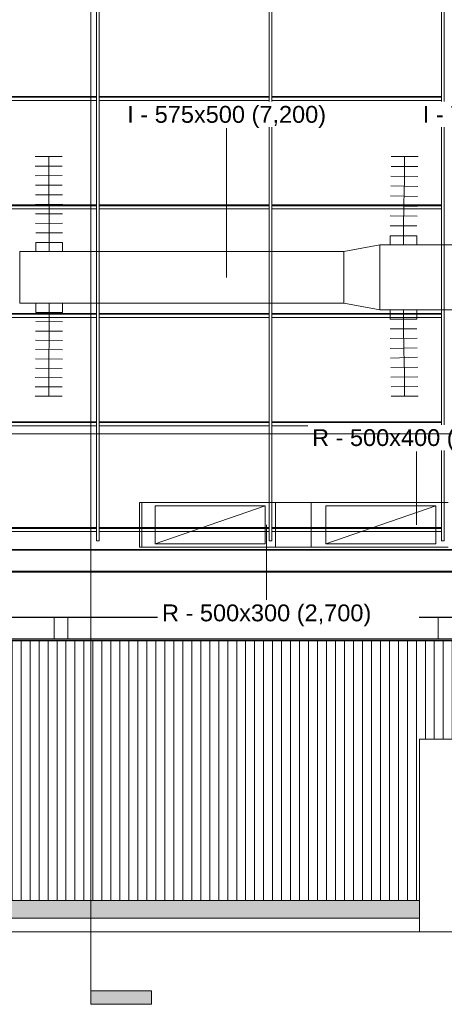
# Model space of a CAD drawing. Header units: metres. Extents: x 2.5 to 41.3, y -72.9 to -49.4.
# Tile 9 of 27: x 22.2 to 27, y -72.8 to -61.8. Entities that reach past the tile are written whole.
import ezdxf

# ---------------------------------------------------------------- set-up
doc = ezdxf.new("R2010")
doc.units = ezdxf.units.M
doc.linetypes.add('Centro', pattern=[0.03, 0.012, -0.006, 0.006, -0.006])
doc.linetypes.add('Oculto 1_5', pattern=[0.0022, 0.0015, -0.0007])
for name, color, linetype, lineweight in [('A-DETL', 7, 'Oculto 1_5', 18), ('A-GLAZ-CWMG', 7, 'Continuous', 18), ('A-ROOF', 7, 'Continuous', 18), ('A-ROOF-PATT', 7, 'Continuous', 18), ('A-WALL', 7, 'Continuous', 18), ('DUTOS', 7, 'Continuous', 18), ('FLEXIVEIS', 7, 'Continuous', 18), ('G-ANNO-SYMB', 7, 'Continuous', 9), ('M-HVAC-DUCT', 7, 'Continuous', 18), ('M-HVAC-DUCT-CNTR', 7, 'Centro', 18), ('S-BEAM', 7, 'Continuous', 18), ('S-COLS', 7, 'Continuous', 18)]:
    doc.layers.add(name, color=color, linetype=linetype, lineweight=lineweight)
doc.layers.add('M-HVAC-DUCT-IDEN', color=1, linetype='Continuous', lineweight=9, true_color=0xff0000)
doc.styles.add('Arial_1', font='arial.ttf', dxfattribs={"height": 0.1875})

# ---------------------------------------------------------------- blocks, each defined once
blk = doc.blocks.new('Paredes 15 - Paredes 6-6874455-LAJE TÉCNICA')
at = {"layer": 'A-WALL', "color": 253, "true_color": 0xaaaaaa}
for p, q in [((23.039, -67.94), (11.559, -67.94)), ((33.574, -67.94), (23.039, -67.94)), ((12.891, -68.442), (31.949, -68.442))]:
    blk.add_line(p, q, dxfattribs=at)
blk = doc.blocks.new('Montante retangular - U 90x35x5-8306109-LAJE TÉCNICA')
at = {"layer": 'A-GLAZ-CWMG', "color": 253, "true_color": 0xaaaaaa}
for p, q in [((21.193, -67.443), (23.084, -67.443)), ((23.084, -67.452), (21.193, -67.452)), ((21.193, -67.487), (23.084, -67.487)), ((23.114, -67.443), (25.004, -67.443)), ((25.004, -67.452), (23.114, -67.452)), ((23.114, -67.487), (25.004, -67.487)), ((25.034, -67.443), (26.925, -67.443)), ((26.925, -67.452), (25.034, -67.452)), ((25.034, -67.487), (26.925, -67.487))]:
    blk.add_line(p, q, dxfattribs=at)
blk = doc.blocks.new('Montante retangular - U 90x35x5-8306106-LAJE TÉCNICA')
at = {"layer": 'A-GLAZ-CWMG', "color": 253, "true_color": 0xaaaaaa}
for p, q in [((23.084, -66.265), (21.193, -66.265)), ((21.193, -66.274), (23.084, -66.274)), ((23.084, -66.309), (21.193, -66.309)), ((25.004, -66.265), (23.114, -66.265)), ((23.114, -66.274), (25.004, -66.274)), ((25.004, -66.309), (23.114, -66.309)), ((26.925, -66.265), (25.034, -66.265)), ((25.034, -66.274), (26.925, -66.274)), ((26.925, -66.309), (25.034, -66.309))]:
    blk.add_line(p, q, dxfattribs=at)
blk = doc.blocks.new('Rectangular Mullion - 50 x 150mm-7871058-LAJE TÉCNICA')
at = {"layer": 'A-GLAZ-CWMG', "color": 253, "true_color": 0xaaaaaa}
for p, q in [((13.51, -61.384), (13.48, -61.384)), ((13.48, -61.384), (13.48, -67.59)), ((13.51, -67.59), (13.51, -61.384)), ((13.51, -67.59), (13.48, -67.59))]:
    blk.add_line(p, q, dxfattribs=at)
blk = doc.blocks.new('Telhados 2 - Telhados 1-7870987-LAJE TÉCNICA')
at = {"layer": 'A-ROOF', "color": 253, "true_color": 0xaaaaaa}
for p, q in [((34.462, -54.842), (11.756, -54.842)), ((34.462, -54.852), (11.756, -54.852)), ((34.659, -55.085), (11.756, -55.085))]:
    blk.add_line(p, q, dxfattribs=at)
blk = doc.blocks.new('Rectangular Mullion - 30mm Square-7992605-LAJE TÉCNICA')
at = {"layer": 'A-GLAZ-CWMG', "color": 253, "true_color": 0xaaaaaa}
blk.add_line((40.037, -68.699), (11.912, -68.699), dxfattribs=at)
blk = doc.blocks.new('Telhados 3 - Telhados 3-7987247-LAJE TÉCNICA')
at = {"layer": 'A-ROOF', "color": 253, "true_color": 0xaaaaaa}
for p, q in [((35.029, -68.449), (11.94, -68.449)), ((40.037, -68.689), (11.737, -68.689)), ((40.037, -68.702), (11.912, -68.702))]:
    blk.add_line(p, q, dxfattribs=at)
blk = doc.blocks.new('Rectangular Mullion - 50 x 150mm-8009944-LAJE TÉCNICA')
at = {"layer": 'A-GLAZ-CWMG', "color": 253, "true_color": 0xaaaaaa}
for p, q in [((34.35, -68.696), (34.35, -68.699)), ((34.38, -68.699), (34.38, -68.696))]:
    blk.add_line(p, q, dxfattribs=at)
blk = doc.blocks.new('4 GRE - ESCOLA DE CINEMA E AUDIOVISUAL CINE REX R07_rvt-1-LAJE TÉCNICA')
at = {"layer": 'A-ROOF-PATT', "true_color": 0xeaeaea}
h = blk.add_hatch(dxfattribs=at)
h.set_pattern_fill('FP_20', color=254, style=0, pattern_type=2)
h.set_pattern_definition([(49.86, (21.555, -62.881), (0.54655, -0.047572), [0.05698, -0.62682]), (355.025, (21.555, -62.881), (-0.105729, 0.570328), [0.04572, -0.5029]), (100.502, (21.601, -62.885), (0.440824, 0.522746), [0.04834, -0.53171]), (46.042, (21.555, -62.729), (0.813242, -0.125493), [0.0855, -0.94054]), (96.668, (21.623, -62.74), (0.712216, 0.738586), [0.0725, -0.79748]), (351.227, (21.555, -62.729), (0.712213, 0.738594), [0.06857, -0.75429]), (20.905, (21.631, -62.767), (0.454846, -0.305267), [0.05711, -0.62825]), (326.132, (21.631, -62.767), (0.185403, 0.54982), [0.04565, -0.50214]), (71.365, (21.669, -62.793), (0.640248, 0.244547), [0.04835, -0.53189]), (37.362, (21.555, -62.881), (0.0092705, 0.252405), [0.0251, -0.47081, 0.0251, -0.4845, -0.5039]), (37.362, (21.555, -62.881), (0.0092705, 0.252405), [-1.006, 0.0251, -0.4788]), (7.463, (21.555, -62.881), (0.2004557, 0.2990496), [0.02514, -0.26592, 0.02514, -0.46021, -0.19239]), (7.463, (21.555, -62.881), (0.2004557, 0.2990496), [-0.77641, 0.02514, -0.16724]), (327.629, (21.385, -62.881), (0.406775, -0.0171053), [0.02511, -0.16512, 0.02511, -0.5684, -0.78754]), (327.629, (21.385, -62.881), (0.406775, -0.0171053), [-0.78374, 0.02511, -0.76243]), (317.642, (21.309, -62.881), (0.4443883, 0.075903), [0.02509, -0.222, 0.02509, -0.36873, -0.5588]), (317.642, (21.309, -62.881), (0.4443883, 0.075903), [-0.64091, 0.02509, -0.53371])])
h.paths.add_polyline_path([(11.883, -71.793), (17.24, -71.793), (17.24, -69.853), (17.236, -69.853), (17.236, -71.595), (11.912, -71.595), (11.912, -68.688), (11.72, -68.688), (11.72, -71.793), (11.798, -71.793)])
h.paths.add_polyline_path([(26.663, -71.793), (26.68, -71.793), (26.68, -71.595), (19.29, -71.595), (19.291, -71.793), (26.033, -71.793)])
h.paths.add_polyline_path([(39.808, -71.793), (39.808, -71.595), (28.736, -71.595), (28.736, -70.916), (28.73, -70.916), (28.73, -71.793), (39.681, -71.793)])
h.paths.add_polyline_path([(28.73, -70.466), (28.736, -70.466), (28.736, -69.825), (28.73, -69.826), (28.73, -70.451)])
at = {"layer": 'A-ROOF-PATT', "true_color": 0xd4d4d4}
h = blk.add_hatch(dxfattribs=at)
h.set_pattern_fill('FP_15', color=254, style=0, pattern_type=2)
h.set_pattern_definition([(270, (80.244, -32.101), (0.1, 6e-18), [])])
h.paths.add_polyline_path([(38.524, -69.064), (38.528, -69.064), (38.527, -69.065)])
h.paths.add_polyline_path([(40.008, -71.793), (40.037, -71.793), (40.037, -68.702), (34.337, -68.702), (34.337, -69.211), (34.342, -69.242), (34.358, -69.272), (34.378, -69.292), (34.406, -69.306), (34.437, -69.311), (37.994, -69.311), (38.151, -69.321), (38.151, -69.271), (38.157, -69.271), (38.157, -69.315), (38.251, -69.315), (38.251, -69.196), (38.311, -69.196), (38.311, -69.18), (38.396, -69.18), (38.396, -69.099), (38.409, -69.099), (38.41, -69.097), (38.411, -69.099), (38.411, -69.097), (38.412, -69.099), (38.412, -69.097), (38.519, -69.097), (38.52, -69.065), (38.524, -69.064), (38.528, -69.067), (38.529, -69.069), (38.528, -69.074), (38.528, -69.078), (38.529, -69.097), (38.635, -69.097), (38.635, -69.099), (38.637, -69.097), (38.637, -69.099), (38.637, -69.097), (38.638, -69.099), (38.651, -69.099), (38.651, -69.18), (38.736, -69.18), (38.736, -69.196), (39.107, -69.196), (39.107, -69.191), (39.157, -69.191), (39.157, -69.196), (39.203, -69.196), (39.203, -69.726), (39.157, -69.726), (39.157, -69.731), (39.107, -69.731), (39.107, -69.726), (38.736, -69.726), (38.736, -69.743), (38.311, -69.743), (38.311, -69.726), (38.251, -69.726), (38.251, -69.607), (38.157, -69.607), (38.157, -69.651), (38.151, -69.651), (38.151, -69.601), (37.994, -69.611), (34.437, -69.611), (34.367, -69.605), (34.3, -69.587), (34.237, -69.558), (34.18, -69.518), (34.13, -69.469), (34.09, -69.411), (34.061, -69.348), (34.043, -69.281), (34.037, -69.211), (34.037, -68.702), (11.912, -68.702), (11.912, -71.595), (17.236, -71.595), (17.236, -69.853), (17.24, -69.853), (17.24, -69.797), (19.29, -69.797), (19.29, -71.595), (26.68, -71.595), (26.68, -69.797), (28.73, -69.797), (28.73, -69.825), (28.736, -69.825), (28.736, -70.466), (38.154, -70.466), (38.154, -70.416), (38.16, -70.416), (38.16, -70.46), (38.326, -70.46), (38.326, -70.269), (38.316, -70.269), (38.316, -70.214), (38.326, -70.214), (38.326, -70.191), (38.376, -70.191), (38.376, -70.214), (38.946, -70.214), (38.946, -70.191), (38.996, -70.191), (38.996, -70.466), (39.465, -70.466), (39.465, -70.916), (38.996, -70.916), (38.996, -71.191), (38.946, -71.191), (38.946, -71.169), (38.376, -71.169), (38.376, -71.191), (38.326, -71.191), (38.326, -71.169), (38.316, -71.169), (38.316, -71.114), (38.326, -71.114), (38.326, -70.922), (38.16, -70.922), (38.16, -70.966), (38.154, -70.966), (38.154, -70.916), (28.736, -70.916), (28.736, -71.595), (39.808, -71.595), (39.808, -68.704), (40.008, -68.705), (40.008, -71.793)])
h.paths.add_polyline_path([(38.376, -71.114), (38.946, -71.114), (38.946, -71.106), (38.376, -71.106)])
h.paths.add_polyline_path([(38.94, -70.276), (38.946, -70.276), (38.946, -70.269), (38.832, -70.269), (38.832, -70.276)])
h.paths.add_polyline_path([(38.382, -70.276), (38.49, -70.276), (38.49, -70.269), (38.376, -70.269), (38.376, -70.276)])
h.paths.add_polyline_path([(38.528, -69.069), (38.527, -69.068), (38.527, -69.068)])
at = {"layer": 'S-COLS', "true_color": 0xaaaaaa}
h = blk.add_hatch(dxfattribs=at)
h.set_pattern_fill('FP_13', color=253, style=0, pattern_type=2)
h.set_pattern_definition([(50, (21.555, -62.929), (0.273274, -0.023911), [0.02857, -0.31432]), (355, (21.555, -62.929), (-0.052863, 0.286588), [0.02286, -0.25146]), (100.451, (21.578, -62.931), (0.220418, 0.26268), [0.02429, -0.26714]), (46.184, (21.555, -62.853), (0.406619, -0.063057), [0.04286, -0.47149]), (96.636, (21.589, -62.858), (0.356107, 0.37114), [0.03643, -0.4007]), (351.184, (21.555, -62.853), (0.356108, 0.371137), [0.03429, -0.37719]), (21, (21.593, -62.872), (0.227418, -0.153399), [0.02858, -0.31433]), (326, (21.593, -62.872), (0.092705, 0.276284), [0.02286, -0.25146]), (71.451, (21.612, -62.884), (0.320132, 0.122885), [0.02429, -0.26714]), (37.5, (21.555, -62.929), (0.0046375, 0.1268327), [0.00251, -0.2459, 0.00251, -0.25276, -0.25241]), (37.5, (21.555, -62.929), (0.0046375, 0.1268327), [-0.50368, 0.00251, -0.2499]), (7.5, (21.555, -62.929), (0.1002335, 0.1502687), [0.00251, -0.14303, 0.00251, -0.24018, -0.0962]), (7.5, (21.555, -62.929), (0.1002335, 0.1502687), [-0.38824, 0.00251, -0.09369]), (327.5, (21.47, -62.929), (0.203384, -0.0085941), [0.00251, -0.09274, 0.00251, -0.29467, -0.39433]), (327.5, (21.47, -62.929), (0.203384, -0.0085941), [-0.39243, 0.00251, -0.39182]), (317.5, (21.432, -62.929), (0.2221916, 0.0381397), [0.00251, -0.12131, 0.00251, -0.19484, -0.28004]), (317.5, (21.432, -62.929), (0.2221916, 0.0381397), [-0.32118, 0.00251, -0.27752])])
h.paths.add_polyline_path([(22.787, -68.443), (22.787, -68.442), (22.587, -68.443)])
h = blk.add_hatch(dxfattribs=at)
h.set_pattern_fill('FP_12', color=253, style=0, pattern_type=2)
h.set_pattern_definition([(50, (21.555, -62.929), (0.273274, -0.0239114), [0.02857, -0.31432]), (355, (21.555, -62.929), (-0.052863, 0.286588), [0.02286, -0.25146]), (100.451, (21.578, -62.931), (0.220418, 0.26268), [0.02429, -0.26714]), (46.184, (21.555, -62.853), (0.406619, -0.063057), [0.04286, -0.47149]), (96.636, (21.589, -62.858), (0.356107, 0.371139), [0.03643, -0.4007]), (351.184, (21.555, -62.853), (0.356108, 0.371137), [0.03429, -0.37719]), (21, (21.593, -62.872), (0.2274184, -0.153399), [0.02857, -0.31432]), (326, (21.593, -62.872), (0.092705, 0.276284), [0.02286, -0.25146]), (71.451, (21.612, -62.884), (0.320132, 0.122885), [0.02429, -0.26714]), (37.5, (21.555, -62.929), (0.0046375, 0.1268327), [0.00251, -0.2459, 0.00251, -0.25276, -0.25241]), (37.5, (21.555, -62.929), (0.0046375, 0.1268327), [-0.50368, 0.00251, -0.2499]), (7.5, (21.555, -62.929), (0.1002335, 0.1502687), [0.00251, -0.14303, 0.00251, -0.24018, -0.0962]), (7.5, (21.555, -62.929), (0.1002335, 0.1502687), [-0.38824, 0.00251, -0.09369]), (327.5, (21.47, -62.929), (0.2033841, -0.0085941), [0.00251, -0.09274, 0.00251, -0.29467, -0.39434]), (327.5, (21.47, -62.929), (0.2033841, -0.0085941), [-0.39243, 0.00251, -0.39182]), (317.5, (21.432, -62.929), (0.2221916, 0.0381397), [0.00251, -0.12131, 0.00251, -0.19484, -0.28004]), (317.5, (21.432, -62.929), (0.2221916, 0.0381397), [-0.32118, 0.00251, -0.27752])])
h.paths.add_polyline_path([(27.036, -68.443), (27.036, -68.442), (26.836, -68.443)])
at = {"layer": 'A-ROOF', "color": 253, "true_color": 0xaaaaaa}
for p, q in [((40.037, -68.702), (11.912, -68.702)), ((26.68, -69.797), (26.68, -71.943)), ((28.73, -69.797), (26.68, -69.797)), ((26.68, -71.595), (19.29, -71.595)), ((26.68, -71.943), (28.73, -71.943))]:
    blk.add_line(p, q, dxfattribs=at)
at = {"layer": 'A-WALL', "color": 253, "true_color": 0xaaaaaa}
for p, q in [((19.291, -71.793), (26.68, -71.793)), ((26.68, -71.943), (19.291, -71.943))]:
    blk.add_line(p, q, dxfattribs=at)
at = {"layer": 'S-BEAM', "color": 253, "true_color": 0xaaaaaa}
for p, q in [((19.136, -68.443), (22.587, -68.443)), ((22.787, -68.443), (26.836, -68.443)), ((26.886, -68.444), (26.886, -68.684)), ((26.886, -68.696), (26.886, -68.699))]:
    blk.add_line(p, q, dxfattribs=at)
at = {"layer": 'S-COLS', "color": 253, "true_color": 0xaaaaaa}
for p, q in [((22.787, -68.443), (22.587, -68.443)), ((27.036, -68.443), (26.836, -68.443))]:
    blk.add_line(p, q, dxfattribs=at)
at = {"layer": 'A-GLAZ-CWMG', "color": 253, "lineweight": 18, "true_color": 0xaaaaaa}
for name, p in [('Rectangular Mullion - 50 x 150mm-7871058-LAJE TÉCNICA', (9.604, 0)), ('Rectangular Mullion - 50 x 150mm-7871058-LAJE TÉCNICA', (11.525, 0)), ('Rectangular Mullion - 50 x 150mm-7871058-LAJE TÉCNICA', (13.445, 0)), ('Montante retangular - U 90x35x5-8306106-LAJE TÉCNICA', (0, 3.622)), ('Montante retangular - U 90x35x5-8306106-LAJE TÉCNICA', (0, 2.415)), ('Montante retangular - U 90x35x5-8306106-LAJE TÉCNICA', (0, 1.207)), ('Montante retangular - U 90x35x5-8306106-LAJE TÉCNICA', (0, 0)), ('Montante retangular - U 90x35x5-8306109-LAJE TÉCNICA', (0, 0)), ('Rectangular Mullion - 30mm Square-7992605-LAJE TÉCNICA', (0, 0)), ('Rectangular Mullion - 50 x 150mm-8009944-LAJE TÉCNICA', (-11.314, 0)), ('Rectangular Mullion - 50 x 150mm-8009944-LAJE TÉCNICA', (-9.428, 0)), ('Rectangular Mullion - 50 x 150mm-8009944-LAJE TÉCNICA', (-7.542, 0))]:
    blk.add_blockref(name, p, dxfattribs=at)
at = {"layer": 'A-ROOF', "color": 253, "lineweight": 18, "true_color": 0xaaaaaa}
for name, p in [('Telhados 2 - Telhados 1-7870987-LAJE TÉCNICA', (0, -12.844)), ('Telhados 3 - Telhados 3-7987247-LAJE TÉCNICA', (0, 0.006))]:
    blk.add_blockref(name, p, dxfattribs=at)
at = {"layer": 'A-WALL', "color": 253, "lineweight": 18, "true_color": 0xaaaaaa}
blk.add_blockref('Paredes 15 - Paredes 6-6874455-LAJE TÉCNICA', (0, 0), dxfattribs=at)
blk = doc.blocks.new('Family - V335-300254-LAJE TÉCNICA')
at = {"layer": 'S-BEAM', "color": 253, "true_color": 0xaaaaaa}
for p, q in [((-0.075, 1.524), (-0.075, 1.284)), ((0.075, 1.524), (0.075, 1.284)), ((-0.075, 1.271), (-0.075, 1.268)), ((0.075, 1.271), (0.075, 1.268))]:
    blk.add_line(p, q, dxfattribs=at)
blk = doc.blocks.new('ESTRUTURAL CINE REX _011_IFC-1-LAJE TÉCNICA')
at = {"layer": 'S-BEAM', "color": 253, "lineweight": 18, "true_color": 0xaaaaaa}
blk.add_blockref('Family - V335-300254-LAJE TÉCNICA', (22.689, -69.968), dxfattribs=at)
blk = doc.blocks.new('M_Encaixe de duto redondo - Padrão-816185-LAJE TÉCNICA')
at = {"layer": 'M-HVAC-DUCT', "color": 4, "true_color": 0x00ffff}
for p, q in [((0, 0.15), (0.1016, 0.15)), ((0.1016, 0), (0.1016, 0.15)), ((0.1016, -0.15), (0.1016, 0)), ((0.1016, -0.15), (0, -0.15))]:
    blk.add_line(p, q, dxfattribs=at)
blk = doc.blocks.new('M_Encaixe de duto redondo - Padrão-819734-LAJE TÉCNICA')
at = {"layer": 'M-HVAC-DUCT', "color": 4, "true_color": 0x00ffff}
for p, q in [((0, 0.15), (0.1016, 0.15)), ((0.1016, 0), (0.1016, 0.15)), ((0.1016, -0.15), (0.1016, 0)), ((0.1016, -0.15), (0, -0.15))]:
    blk.add_line(p, q, dxfattribs=at)
blk = doc.blocks.new('M_Rectangular Transition - L - 400 mm _L_-831642-LAJE TÉCNICA')
at = {"layer": 'M-HVAC-DUCT', "color": 5, "true_color": 0x0000ff}
for p, q in [((0, 0.25), (0.4, 0.25)), ((0, -0.25), (0, 0.25)), ((0.4, 0.25), (0.4, -0.25)), ((0.4, -0.25), (0, -0.25))]:
    blk.add_line(p, q, dxfattribs=at)
blk = doc.blocks.new('M_Tampa retangular - Padrão-833314-LAJE TÉCNICA')
at = {"layer": 'M-HVAC-DUCT', "color": 5, "true_color": 0x0000ff}
for p, q in [((0, -0.25), (0, 0.25)), ((0, 0.25), (0.025, 0.25)), ((0.025, 0.25), (0.025, -0.25)), ((0.025, -0.25), (0, -0.25))]:
    blk.add_line(p, q, dxfattribs=at)
blk = doc.blocks.new('M_Rectangular Transition - L - 400 mm _L_-827876-LAJE TÉCNICA')
at = {"layer": 'M-HVAC-DUCT', "color": 4, "true_color": 0x00ffff}
for p, q in [((0, 0.3625), (0.4, 0.2875)), ((0, -0.3625), (0, 0.3625)), ((0.4, 0.2875), (0.4, -0.2875)), ((0.4, -0.2875), (0, -0.3625))]:
    blk.add_line(p, q, dxfattribs=at)
blk = doc.blocks.new('Corte - M_Final do corte - Preenchido-28045-LAJE TÉCNICA')
at = {"layer": 'G-ANNO-SYMB'}
blk.add_hatch(color=256, dxfattribs=at).paths.add_polyline_path([(0, 0.009), (0, 0), (-0.002, 0), (-0.002, 0.009)])
for p, q in [((0, 0.009), (-0.002, 0.009)), ((-0.002, 0.009), (-0.002, 0)), ((0, 0), (0, 0.009)), ((-0.002, 0), (0, 0))]:
    blk.add_line(p, q, dxfattribs=at)

msp = doc.modelspace()

# ---------------------------------------------------------------- linework, layer by layer
at = {"layer": 'A-DETL', "color": 5, "linetype": 'Continuous', "true_color": 0x0000ff}
for p, q in [((23.737, -67.199), (24.962, -67.199)), ((23.737, -67.624), (23.737, -67.199)), ((23.737, -67.624), (24.962, -67.199)), ((24.962, -67.199), (24.962, -67.624)), ((25.637, -67.199), (26.862, -67.199)), ((25.637, -67.624), (25.637, -67.199)), ((25.637, -67.624), (26.862, -67.199)), ((26.862, -67.199), (26.862, -67.624)), ((24.962, -67.624), (23.737, -67.624)), ((26.862, -67.624), (25.637, -67.624))]:
    msp.add_line(p, q, dxfattribs=at)
at = {"layer": 'DUTOS', "color": 4, "true_color": 0x00ffff}
for p, q in [((26.237, -65.02), (26.237, -64.295)), ((29.217, -64.295), (26.237, -64.295)), ((22.229, -64.945), (22.229, -64.37)), ((25.837, -64.37), (22.229, -64.37)), ((25.837, -64.37), (25.837, -64.945)), ((25.837, -64.945), (22.229, -64.945)), ((29.217, -65.02), (26.237, -65.02))]:
    msp.add_line(p, q, dxfattribs=at)
at = {"layer": 'DUTOS', "color": 5, "true_color": 0x0000ff}
for p, q in [((23.588, -67.662), (23.588, -67.162)), ((23.588, -67.162), (25.075, -67.162)), ((25.075, -67.162), (25.075, -67.662)), ((25.475, -67.662), (25.475, -67.162)), ((26.998, -67.162), (25.475, -67.162)), ((23.588, -67.662), (25.075, -67.662)), ((26.998, -67.662), (25.475, -67.662))]:
    msp.add_line(p, q, dxfattribs=at)
at = {"layer": 'FLEXIVEIS', "color": 3, "true_color": 0x00ff00}
for p, q in [((22.702, -63.312), (22.402, -63.312)), ((26.663, -63.312), (26.363, -63.312)), ((22.702, -63.418), (22.402, -63.419)), ((26.662, -63.423), (26.362, -63.421)), ((22.702, -63.524), (22.402, -63.525)), ((26.661, -63.534), (26.361, -63.53)), ((22.703, -63.63), (22.403, -63.632)), ((26.659, -63.646), (26.359, -63.639)), ((22.704, -63.736), (22.404, -63.738)), ((26.657, -63.756), (26.357, -63.749)), ((22.705, -63.842), (22.405, -63.845)), ((26.654, -63.866), (26.354, -63.86)), ((22.706, -63.948), (22.406, -63.951)), ((26.652, -63.975), (26.352, -63.971)), ((22.706, -64.055), (22.406, -64.056)), ((26.651, -64.084), (26.351, -64.082)), ((22.707, -64.161), (22.407, -64.162)), ((22.407, -65.15), (22.707, -65.151)), ((26.351, -65.23), (26.651, -65.228)), ((22.406, -65.254), (22.706, -65.255)), ((26.352, -65.338), (26.652, -65.334)), ((22.406, -65.357), (22.706, -65.359)), ((26.354, -65.447), (26.654, -65.44)), ((22.405, -65.46), (22.705, -65.463)), ((26.357, -65.555), (26.657, -65.547)), ((22.403, -65.668), (22.703, -65.671)), ((22.404, -65.564), (22.704, -65.567)), ((26.359, -65.662), (26.659, -65.655)), ((22.402, -65.773), (22.702, -65.774)), ((26.361, -65.768), (26.661, -65.764)), ((22.402, -65.876), (22.702, -65.877)), ((26.362, -65.875), (26.662, -65.873)), ((22.402, -65.981), (22.702, -65.981)), ((26.363, -65.981), (26.663, -65.981))]:
    msp.add_line(p, q, dxfattribs=at)
at = {"layer": 'G-ANNO-SYMB'}
msp.add_line((23.021, -50.508), (23.021, -72.601), dxfattribs=at)
at = {"layer": 'M-HVAC-DUCT-CNTR', "color": 4, "linetype": 'Continuous', "true_color": 0x00ffff}
for p, q in [((26.501, -64.295), (26.501, -64.193)), ((22.557, -64.37), (22.557, -64.268)), ((22.557, -64.945), (22.557, -65.047)), ((26.501, -65.02), (26.501, -65.122))]:
    msp.add_line(p, q, dxfattribs=at)
at = {"layer": 'M-HVAC-DUCT-CNTR', "color": 3, "linetype": 'Continuous', "true_color": 0x00ff00}
for points in [[(22.552, -63.312), (22.552, -63.79), (22.557, -63.791), (22.557, -64.268)], [(26.513, -63.312), (26.513, -63.713), (26.501, -63.793), (26.501, -64.193)], [(22.552, -65.981), (22.552, -65.508), (22.557, -65.519), (22.557, -65.047)], [(26.513, -65.981), (26.513, -65.586), (26.501, -65.517), (26.501, -65.122)]]:
    msp.add_open_spline(points, degree=3, dxfattribs=at)
at = {"layer": 'M-HVAC-DUCT-IDEN'}
for p, q in [((24.532, -64.657), (24.532, -62.995)), ((26.646, -67.412), (26.646, -66.594)), ((24.977, -67.412), (24.977, -68.249))]:
    msp.add_line(p, q, dxfattribs=at)

# ---------------------------------------------------------------- block references
at = {"lineweight": 5}
for name in ['4 GRE - ESCOLA DE CINEMA E AUDIOVISUAL CINE REX R07_rvt-1-LAJE TÉCNICA', 'ESTRUTURAL CINE REX _011_IFC-1-LAJE TÉCNICA']:
    msp.add_blockref(name, (0, 0), dxfattribs=at)
at = {"layer": 'G-ANNO-SYMB', "extrusion": (0, 0, -1), "xscale": 74.99999999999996, "yscale": 74.99999999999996, "zscale": 74.99999999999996, "rotation": 90.00000000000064}
msp.add_blockref('Corte - M_Final do corte - Preenchido-28045-LAJE TÉCNICA', (-23.021, -72.601), dxfattribs=at)
at = {"layer": 'M-HVAC-DUCT', "color": 4, "true_color": 0x00ffff, "extrusion": (0, 0, -1)}
for name, p, rotation in [('M_Encaixe de duto redondo - Padrão-819734-LAJE TÉCNICA', (-26.501, -64.295), 90), ('M_Encaixe de duto redondo - Padrão-819734-LAJE TÉCNICA', (-22.557, -64.37), 90), ('M_Encaixe de duto redondo - Padrão-816185-LAJE TÉCNICA', (-22.557, -64.945), 270), ('M_Encaixe de duto redondo - Padrão-816185-LAJE TÉCNICA', (-26.501, -65.02), 270)]:
    msp.add_blockref(name, p, dxfattribs=dict(at, rotation=rotation))
at = {"layer": 'M-HVAC-DUCT', "color": 4, "true_color": 0x00ffff, "rotation": 180}
msp.add_blockref('M_Rectangular Transition - L - 400 mm _L_-827876-LAJE TÉCNICA', (26.237, -64.657), dxfattribs=at)
at = {"layer": 'M-HVAC-DUCT', "color": 5, "true_color": 0x0000ff, "rotation": 180}
msp.add_blockref('M_Tampa retangular - Padrão-833314-LAJE TÉCNICA', (23.588, -67.412), dxfattribs=at)
at = {"layer": 'M-HVAC-DUCT', "color": 5, "true_color": 0x0000ff}
msp.add_blockref('M_Rectangular Transition - L - 400 mm _L_-831642-LAJE TÉCNICA', (25.075, -67.412), dxfattribs=at)

# ---------------------------------------------------------------- next in the draw order: texts
at = {"layer": 'M-HVAC-DUCT-IDEN', "color": 7, "char_height": 0.1875, "attachment_point": 1, "style": 'Arial_1', "bg_fill": 3, "box_fill_scale": 1.25, "bg_fill_color": 256, "bg_fill_true_color": 13158600, "bg_fill_transparency": 0}
for s, insert, width in [('I - 575x500 (7,200)', (23.426, -62.748), 2.67563), ('I - 725x500 (9,600)', (26.715, -62.748), 2.67563), ('R - 500x400 (5,400)', (25.483, -66.347), 2.81392), ('R - 500x300 (2,700)', (23.813, -68.299), 2.81392)]:
    msp.add_mtext(s, dxfattribs=dict(at, insert=insert, width=width))

# ---------------------------------------------------------------- next in the draw order: linework, layer by layer
at = {"layer": 'G-ANNO-SYMB'}
msp.add_line((4.118, -66.398), (40.631, -66.398), dxfattribs=at)

doc.saveas('drawing.dxf')
